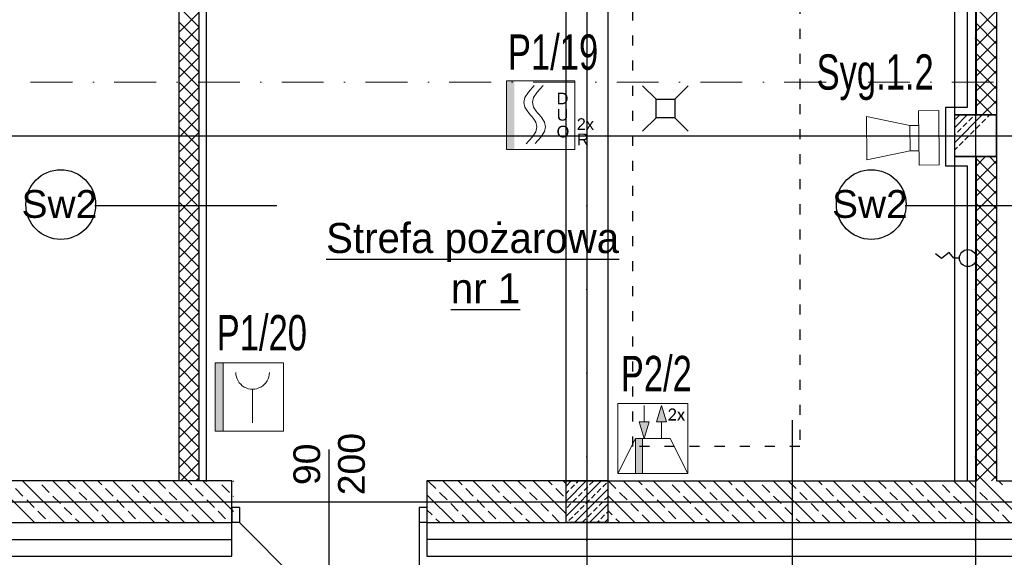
# Model space of a CAD drawing. Header units: millimetres. Extents: x -7023 to 53801, y 9849 to 33561.
# Tile 30 of 256: x 6790 to 7379, y 18363 to 18685. Entities that reach past the tile are written whole.
import ezdxf
from ezdxf.enums import TextEntityAlignment as Align

# ---------------------------------------------------------------- set-up
doc = ezdxf.new("R2010")
doc.units = ezdxf.units.MM
for name, pattern in [('ACAD_ISO03W100', [30, 12, -18]), ('DASHDOT', [1, 0.5, -0.25, 0, -0.25]), ('DASHDOTX2', [2, 1, -0.5, 0, -0.5]), ('DOT', [0.25, 0, -0.25])]:
    doc.linetypes.add(name, pattern=pattern)
doc.layers.get('0').update_dxf_attribs({"lineweight": 9})
doc.layers.add('.IE_podklad', color=252, linetype='Continuous')
for name, color, linetype, lineweight in [('PA_Instalacja pożarowa', 1, 'Continuous', 5), ('PA_Instalacja pożarowa_opis', 7, 'Continuous', 5), ('PROJEKT osie', 251, 'DASHDOTX2', 9)]:
    doc.layers.add(name, color=color, linetype=linetype, lineweight=lineweight)
doc.styles.add('AAT', font='calibri.ttf')
doc.styles.add('MtX_Arial_2', font='txt')
doc.styles.add('Opisowy', font='arial.ttf')
doc.styles.add('q-arch-ARIAL01', font='arial.ttf', dxfattribs={"width": 0.7})
doc.styles.get("Standard").update_dxf_attribs({"font": 'arial.ttf'})
doc.linetypes.add('ZIGZAG', pattern='A,0.00254,-5.08,[131,ltypeshp.shx,S=5.08,R=0,X=-5.08,Y=0],-10.16,[131,ltypeshp.shx,S=5.08,R=180,X=5.08,Y=0],-5.08', length=20.32254)

# ---------------------------------------------------------------- blocks, each defined once
blk = doc.blocks.new('OSIE DOMKU')
at = {"layer": 'PROJEKT osie', "ltscale": 25}
for p, q in [((-32119.52, 6226.99), (-32119.52, 4134.85)), ((-31887.02, 6226.99), (-31887.02, 4134.85)), ((-33194.97, 4878.65), (-29895.99, 4878.65)), ((-33194.97, 4659.65), (-29895.99, 4659.65))]:
    blk.add_line(p, q, dxfattribs=at)
blk = doc.blocks.new('*U72')
at = {"color": 1}
blk.add_wipeout([(-20.5, -20.5), (20.5, -20.5), (20.5, 20.5), (-20.5, 20.5)], dxfattribs=at)
at = {"lineweight": 5}
h = blk.add_hatch(color=1, dxfattribs=at)
h.paths.add_polyline_path([(-15.7, 0), (-15.7, 20.5), (-20.5, 20.5), (-20.5, 0)])
h.paths.add_polyline_path([(-15.7, -20.5), (-15.7, 0), (-20.5, 0), (-20.5, -20.5)])
at = {"color": 1, "linetype": 'Continuous', "lineweight": 5}
for p, q in [((-7.3, 13.76), (-3.78, 17.69)), ((-2.07, 13.86), (1.45, 17.79)), ((-9.41, 10.54), (-7.3, 13.76)), ((-4.18, 10.63), (-2.07, 13.86)), ((-10.11, 7.66), (-9.41, 10.54)), ((-9.41, 4.79), (-10.11, 7.66)), ((-4.89, 7.76), (-4.18, 10.63)), ((-4.18, 4.89), (-4.89, 7.76)), ((-7.84, 2.39), (-9.41, 4.79)), ((-7.3, 1.56), (-7.84, 2.39)), ((-6.18, 0.32), (-7.3, 1.56)), ((-6.18, 0.32), (-5.06, -0.93)), ((-2.61, 2.48), (-4.18, 4.89)), ((-2.07, 1.66), (-2.61, 2.48)), ((-0.95, 0.41), (-2.07, 1.66)), ((-0.95, 0.41), (0.16, -0.84)), ((-5.06, -0.93), (-4.52, -1.75)), ((-4.52, -1.75), (-2.95, -4.16)), ((-2.95, -4.16), (-2.25, -7.03)), ((0.16, -0.84), (0.7, -1.66)), ((0.7, -1.66), (2.27, -4.06)), ((2.27, -4.06), (2.98, -6.94)), ((-2.95, -9.9), (-5.06, -13.13)), ((-2.25, -7.03), (-2.95, -9.9)), ((2.27, -9.81), (0.16, -13.04)), ((2.98, -6.94), (2.27, -9.81)), ((-5.06, -13.13), (-8.58, -17.06)), ((0.16, -13.04), (-3.36, -16.97))]:
    blk.add_line(p, q, dxfattribs=at)
at = {"color": 1, "lineweight": 5}
blk.add_lwpolyline([(-20.5, 20.5), (20.5, 20.5), (20.5, -20.5), (-20.5, -20.5)], close=True, dxfattribs=at)
for s, p in [('D', (9.56, 6.52)), ('U', (9.56, -3.26)), ('2x', (21.62, -8.81)), ('O', (9.56, -13.29)), ('R', (21.74, -17.95))]:
    blk.add_text(s, height=7, dxfattribs=at).set_placement(p)
at = {"color": 1, "flags": 7}
blk.add_attdef('DUO-6046', (13.18, -19.1), '', height=0.7, dxfattribs=at)
blk = doc.blocks.new('ROP-4001M')
blk.add_wipeout([(-21.24, 0), (19.76, 0), (19.76, 41), (-21.24, 41)])
at = {"linetype": 'DOT'}
blk.add_hatch(color=256, dxfattribs=at).paths.add_polyline_path([(-21.24, 41), (-16.43, 41), (-16.43, 0), (-21.24, 0)])
at = {"lineweight": 5}
blk.add_line((1.18, 25.1), (1.18, 5.02), dxfattribs=at)
for points in [[(-21.24, 41), (19.76, 41), (19.76, 0), (-21.24, 0)], [(-21.24, 41), (-16.43, 41), (-16.43, 0), (-21.24, 0)]]:
    blk.add_lwpolyline(points, close=True, dxfattribs=at)
blk.add_arc((1.18, 35.15), 10.04, 180, 0, dxfattribs=at)
blk = doc.blocks.new('SAK-7N')
at = {"ltscale": 7}
for p, q in [((-34.7, -46.99), (-16.7, -47)), ((-31.12, -65.03), (-34.7, -46.99)), ((-16.7, -47), (-20.55, -65.03)), ((-20.55, -65.03), (-31.12, -65.03))]:
    blk.add_line(p, q, dxfattribs=at)
for points in [[(-31.12, -68.69), (-20.55, -68.69), (-20.55, -65.03), (-31.12, -65.03)], [(-37.01, -68.69), (-14.43, -68.69), (-14.43, -77.04), (-37.01, -77.04)]]:
    blk.add_lwpolyline(points, close=True, dxfattribs=at)
blk = doc.blocks.new('EKS-6022')
blk.add_wipeout([(-20.5, 0), (-20.5, 41), (20.5, 41), (20.5, 0)])
at = {"lineweight": 5}
for points in [[(8.06, 30.2), (5.12, 39.91), (2.18, 30.2), (5.12, 30.2)], [(-6, 0), (-6, 20.5), (-10.25, 20.5), (-10.25, 0)]]:
    blk.add_hatch(color=256, dxfattribs=at).paths.add_polyline_path(points)
h = blk.add_hatch(color=256, dxfattribs=at)
h.paths.add_polyline_path([(-5.13, 20.5), (-2.19, 30.2), (-5.13, 30.2)])
h.paths.add_polyline_path([(-5.13, 20.5), (-5.13, 30.2), (-8.07, 30.2)])
for p, q in [((-5.13, 30.2), (-5.13, 39.91)), ((2.18, 30.2), (5.12, 39.91)), ((8.06, 30.2), (5.12, 39.91)), ((-5.13, 30.2), (-8.07, 30.2)), ((-8.07, 30.2), (-5.13, 20.5)), ((-5.13, 30.2), (-2.19, 30.2)), ((-2.19, 30.2), (-5.13, 20.5)), ((5.12, 30.2), (2.18, 30.2)), ((5.12, 20.5), (5.12, 30.2)), ((5.12, 30.2), (8.06, 30.2)), ((-20.5, 0), (-10.25, 20.5)), ((-10.25, 20.5), (10.25, 20.5)), ((-10.25, 20.5), (-10.25, 0)), ((-6, 0), (-6, 20.5)), ((20.5, 0), (10.25, 20.5)), ((20.5, 0), (-20.5, 0))]:
    blk.add_line(p, q, dxfattribs=at)
blk.add_lwpolyline([(-20.5, 41), (20.5, 41), (20.5, 0), (-20.5, 0)], close=True, dxfattribs=at)
at = {"lineweight": 5, "style": 'AAT'}
blk.add_text('2x', height=7.089, dxfattribs=at).set_placement((18.93, 31.03), align=Align.RIGHT)

msp = doc.modelspace()

# ---------------------------------------------------------------- linework, layer by layer
at = {"layer": '.IE_podklad', "ltscale": 25}
for p, q in [((7362.06, 19964.01), (7362.06, 17871.88)), ((6054.1, 18396.68), (9353.09, 18396.68))]:
    msp.add_line(p, q, dxfattribs=at)
at = {"layer": '.IE_podklad'}
for p, q in [((6885.49, 18934.18), (6885.49, 18409.18)), ((7374.56, 18934.18), (7374.56, 18409.18)), ((6897.49, 18909.18), (6897.49, 18409.18)), ((7362.56, 18628.18), (7362.56, 18909.18)), ((7357.08, 18903.68), (7357.08, 18632.68)), ((6902.08, 18408.68), (6902.08, 18844.77)), ((6897.49, 18680.87), (6885.49, 18692.87)), ((7374.56, 18679.76), (7362.56, 18691.76)), ((7362.56, 18678.54), (7374.56, 18690.54)), ((6885.49, 18677.43), (6897.49, 18689.43)), ((6897.49, 18671.89), (6885.49, 18683.89)), ((6885.49, 18668.45), (6897.49, 18680.45)), ((7374.56, 18670.78), (7362.56, 18682.78)), ((7362.56, 18669.56), (7374.56, 18681.56)), ((6897.49, 18662.91), (6885.49, 18674.91)), ((7374.56, 18661.79), (7362.56, 18673.79)), ((7362.56, 18660.58), (7374.56, 18672.58)), ((6885.49, 18659.47), (6897.49, 18671.47)), ((6897.49, 18653.93), (6885.49, 18665.93)), ((6885.49, 18650.49), (6897.49, 18662.49)), ((7374.56, 18652.81), (7362.56, 18664.81)), ((7362.56, 18651.6), (7374.56, 18663.6)), ((6897.49, 18644.95), (6885.49, 18656.95)), ((7374.56, 18643.83), (7362.56, 18655.83)), ((7362.56, 18642.62), (7374.56, 18654.62)), ((6885.49, 18641.51), (6897.49, 18653.51)), ((6897.49, 18635.97), (6885.49, 18647.97)), ((6885.49, 18632.53), (6897.49, 18644.53)), ((7374.56, 18634.85), (7362.56, 18646.85)), ((7362.56, 18633.64), (7374.56, 18645.64)), ((6897.49, 18626.99), (6885.49, 18638.99)), ((7372.25, 18628.18), (7362.56, 18637.87)), ((6885.49, 18623.55), (6897.49, 18635.55)), ((7357.08, 18632.68), (7344.08, 18632.68)), ((7344.08, 18632.68), (7344.08, 18597.68)), ((7366.07, 18628.18), (7374.56, 18636.66)), ((6897.49, 18618.01), (6885.49, 18630.01)), ((6885.49, 18614.57), (6897.49, 18626.57)), ((7349.56, 18620.64), (7357.09, 18628.18)), ((7349.56, 18611.66), (7366.07, 18628.18)), ((7374.56, 18628.18), (7349.56, 18628.18)), ((7349.56, 18628.18), (7374.56, 18628.18)), ((7349.56, 18603.18), (7349.56, 18628.18)), ((7350.08, 18625.65), (7352.33, 18627.9)), ((7357.94, 18624.53), (7360.18, 18626.78)), ((7361.31, 18627.9), (7361.58, 18628.18)), ((7363.27, 18628.18), (7362.56, 18628.89)), ((7365.8, 18623.41), (7368.04, 18625.65)), ((7369.16, 18626.78), (7370.56, 18628.18)), ((7374.56, 18603.18), (7374.56, 18628.18)), ((7374.56, 18628.18), (7374.56, 18603.18)), ((6897.49, 18609.02), (6885.49, 18621.02)), ((7351.2, 18617.8), (7353.45, 18620.04)), ((7354.57, 18621.16), (7356.82, 18623.41)), ((7362.43, 18620.04), (7364.67, 18622.29)), ((6885.49, 18605.59), (6897.49, 18617.59)), ((7349.56, 18616.15), (7350.08, 18616.67)), ((7355.69, 18613.31), (7357.94, 18615.55)), ((7359.06, 18616.67), (7361.31, 18618.92)), ((6897.49, 18600.04), (6885.49, 18612.04)), ((6885.49, 18596.61), (6897.49, 18608.61)), ((7349.56, 18607.17), (7351.2, 18608.82)), ((7352.33, 18609.94), (7354.57, 18612.18)), ((6897.49, 18591.06), (6885.49, 18603.06)), ((7349.56, 18603.18), (7374.56, 18603.18)), ((7374.56, 18603.18), (7349.56, 18603.18)), ((7362.56, 18597.72), (7368.01, 18603.18)), ((7362.56, 18409.18), (7362.56, 18603.18)), ((7374.56, 18589.95), (7362.56, 18601.95)), ((7374.56, 18598.93), (7370.31, 18603.18)), ((6885.49, 18587.63), (6897.49, 18599.63)), ((7344.08, 18597.68), (7357.08, 18597.68)), ((7357.08, 18597.68), (7357.08, 18409.18)), ((7362.56, 18588.74), (7374.56, 18600.74)), ((6897.49, 18582.08), (6885.49, 18594.08)), ((6885.49, 18578.65), (6897.49, 18590.65)), ((7374.56, 18580.97), (7362.56, 18592.97)), ((7362.56, 18579.76), (7374.56, 18591.76)), ((6897.49, 18573.1), (6885.49, 18585.1)), ((7374.56, 18571.99), (7362.56, 18583.99)), ((6885.49, 18569.67), (6897.49, 18581.67)), ((7362.56, 18570.78), (7374.56, 18582.78)), ((6835.09, 18574.05), (6944.08, 18574.05)), ((6897.49, 18564.12), (6885.49, 18576.12)), ((6885.49, 18560.69), (6897.49, 18572.69)), ((7319.93, 18574.05), (7428.92, 18574.05)), ((7374.56, 18563.01), (7362.56, 18575.01)), ((7362.56, 18561.8), (7374.56, 18573.8)), ((6897.49, 18555.14), (6885.49, 18567.14)), ((6885.49, 18551.71), (6897.49, 18563.71)), ((7374.56, 18554.03), (7362.56, 18566.03)), ((7362.56, 18552.82), (7374.56, 18564.82)), ((6897.49, 18546.16), (6885.49, 18558.16)), ((6885.49, 18542.73), (6897.49, 18554.73)), ((7374.56, 18545.05), (7362.56, 18557.05)), ((7362.56, 18543.84), (7374.56, 18555.84)), ((6897.49, 18537.18), (6885.49, 18549.18)), ((6885.49, 18533.75), (6897.49, 18545.75)), ((7374.56, 18536.07), (7362.56, 18548.07)), ((7362.56, 18534.86), (7374.56, 18546.86)), ((6897.49, 18528.2), (6885.49, 18540.2)), ((6885.49, 18524.77), (6897.49, 18536.77)), ((7374.56, 18527.09), (7362.56, 18539.09)), ((7362.56, 18525.88), (7374.56, 18537.88)), ((6897.49, 18519.22), (6885.49, 18531.22)), ((6885.49, 18515.79), (6897.49, 18527.79)), ((7374.56, 18518.11), (7362.56, 18530.11)), ((7362.56, 18516.9), (7374.56, 18528.9)), ((6897.49, 18510.24), (6885.49, 18522.24)), ((7374.56, 18509.13), (7362.56, 18521.13)), ((7362.56, 18507.92), (7374.56, 18519.92)), ((6885.49, 18506.8), (6897.49, 18518.8)), ((6897.49, 18501.26), (6885.49, 18513.26)), ((6885.49, 18497.82), (6897.49, 18509.82)), ((7374.56, 18500.15), (7362.56, 18512.15)), ((7362.56, 18498.94), (7374.56, 18510.94)), ((6897.49, 18492.28), (6885.49, 18504.28)), ((7374.56, 18491.17), (7362.56, 18503.17)), ((7362.56, 18489.96), (7374.56, 18501.96)), ((6885.49, 18488.84), (6897.49, 18500.84)), ((6897.49, 18483.3), (6885.49, 18495.3)), ((6885.49, 18479.86), (6897.49, 18491.86)), ((7374.56, 18482.19), (7362.56, 18494.19)), ((7362.56, 18480.98), (7374.56, 18492.98)), ((6897.49, 18474.32), (6885.49, 18486.32)), ((7374.56, 18473.21), (7362.56, 18485.21)), ((7362.56, 18472), (7374.56, 18484)), ((6885.49, 18470.88), (6897.49, 18482.88)), ((6897.49, 18465.34), (6885.49, 18477.34)), ((6885.49, 18461.9), (6897.49, 18473.9)), ((7374.56, 18464.23), (7362.56, 18476.23)), ((7362.56, 18463.02), (7374.56, 18475.02)), ((6897.49, 18456.36), (6885.49, 18468.36)), ((7374.56, 18455.25), (7362.56, 18467.25)), ((7362.56, 18454.03), (7374.56, 18466.03)), ((6885.49, 18452.92), (6897.49, 18464.92)), ((6897.49, 18447.38), (6885.49, 18459.38)), ((6885.49, 18443.94), (6897.49, 18455.94)), ((7374.56, 18446.27), (7362.56, 18458.27)), ((7362.56, 18445.05), (7374.56, 18457.05)), ((6897.49, 18438.4), (6885.49, 18450.4)), ((7374.56, 18437.29), (7362.56, 18449.29)), ((6885.49, 18434.96), (6897.49, 18446.96)), ((7252.31, 18445.59), (7252.31, 18336.6)), ((7362.56, 18436.07), (7374.56, 18448.07)), ((6897.49, 18429.42), (6885.49, 18441.42)), ((6885.49, 18425.98), (6897.49, 18437.98)), ((7374.56, 18428.31), (7362.56, 18440.31)), ((7362.56, 18427.09), (7374.56, 18439.09)), ((6897.49, 18420.44), (6885.49, 18432.44)), ((7374.56, 18419.33), (7362.56, 18431.33)), ((6885.49, 18417), (6897.49, 18429)), ((6975.43, 18299.44), (6975.43, 18427.85)), ((7362.56, 18418.11), (7374.56, 18430.11)), ((6897.49, 18411.46), (6885.49, 18423.46)), ((6886.65, 18409.18), (6897.49, 18420.02)), ((7374.56, 18410.35), (7362.56, 18422.35)), ((7362.6, 18409.18), (7374.56, 18421.13)), ((6890.79, 18409.18), (6885.49, 18414.48)), ((7366.75, 18409.18), (7362.56, 18413.37)), ((6917.06, 18409.18), (6396.06, 18409.18)), ((6799.05, 18384.18), (6774.05, 18409.18)), ((6817.01, 18384.18), (6792.01, 18409.18)), ((6801.16, 18409.01), (6800.99, 18409.18)), ((6834.97, 18384.18), (6809.97, 18409.18)), ((6823.61, 18404.52), (6819.12, 18409.01)), ((6852.93, 18384.18), (6827.93, 18409.18)), ((6839.33, 18406.76), (6836.91, 18409.18)), ((6870.89, 18384.18), (6845.89, 18409.18)), ((6855.04, 18409.01), (6854.87, 18409.18)), ((6888.85, 18384.18), (6863.85, 18409.18)), ((6877.49, 18404.52), (6873, 18409.01)), ((6906.81, 18384.18), (6881.81, 18409.18)), ((6893.21, 18406.76), (6890.79, 18409.18)), ((6895.63, 18409.18), (6897.49, 18411.04)), ((6918.06, 18390.89), (6899.77, 18409.18)), ((6908.93, 18409.01), (6908.75, 18409.18)), ((6917.06, 18384.18), (6917.06, 18409.18)), ((6918.06, 18408.85), (6917.73, 18409.18)), ((7117.06, 18409.18), (7033.81, 18409.18)), ((7033.81, 18409.18), (7033.81, 18384.18)), ((7039.14, 18404.52), (7034.65, 18409.01)), ((7068.46, 18384.18), (7043.46, 18409.18)), ((7054.85, 18406.76), (7052.44, 18409.18)), ((7086.42, 18384.18), (7061.42, 18409.18)), ((7070.57, 18409.01), (7070.4, 18409.18)), ((7104.38, 18384.18), (7079.38, 18409.18)), ((7093.02, 18404.52), (7088.53, 18409.01)), ((7117.06, 18389.46), (7097.34, 18409.18)), ((7108.74, 18406.76), (7106.32, 18409.18)), ((7117.06, 18407.42), (7115.3, 18409.18)), ((7117.06, 18406.1), (7120.13, 18409.18)), ((7117.06, 18397.12), (7129.11, 18409.18)), ((7117.06, 18388.14), (7138.09, 18409.18)), ((7117.06, 18384.18), (7117.06, 18409.18)), ((7117.06, 18409.18), (7142.06, 18409.18)), ((7123.33, 18407.88), (7124.62, 18409.18)), ((7131.19, 18406.76), (7133.43, 18409.01)), ((7139.04, 18405.64), (7141.29, 18407.88)), ((7142.06, 18409.18), (7142.06, 18384.18)), ((7142.06, 18409.18), (7362.56, 18409.18)), ((7146.9, 18404.52), (7142.41, 18409.01)), ((7176.22, 18384.18), (7151.22, 18409.18)), ((7162.62, 18406.76), (7160.2, 18409.18)), ((7194.18, 18384.18), (7169.18, 18409.18)), ((7178.33, 18409.01), (7178.16, 18409.18)), ((7212.14, 18384.18), (7187.14, 18409.18)), ((7200.78, 18404.52), (7196.29, 18409.01)), ((7230.1, 18384.18), (7205.1, 18409.18)), ((7216.5, 18406.76), (7214.08, 18409.18)), ((7248.06, 18384.18), (7223.06, 18409.18)), ((7232.21, 18409.01), (7232.04, 18409.18)), ((7266.02, 18384.18), (7241.02, 18409.18)), ((7254.67, 18404.52), (7250.17, 18409.01)), ((7283.98, 18384.18), (7258.98, 18409.18)), ((7270.38, 18406.76), (7267.96, 18409.18)), ((7301.95, 18384.18), (7276.95, 18409.18)), ((7286.1, 18409.01), (7285.93, 18409.18)), ((7319.91, 18384.18), (7294.91, 18409.18)), ((7308.55, 18404.52), (7304.06, 18409.01)), ((7337.87, 18384.18), (7312.87, 18409.18)), ((7324.26, 18406.76), (7321.85, 18409.18)), ((7355.83, 18384.18), (7330.83, 18409.18)), ((7339.98, 18409.01), (7339.81, 18409.18)), ((7373.79, 18384.18), (7348.79, 18409.18)), ((7362.43, 18404.52), (7357.94, 18409.01)), ((7391.75, 18384.18), (7366.75, 18409.18)), ((7371.58, 18409.18), (7374.56, 18412.15)), ((7374.56, 18409.18), (7783.06, 18409.18)), ((7378.14, 18406.76), (7375.73, 18409.18)), ((6792.18, 18400.03), (6787.69, 18404.52)), ((6807.9, 18402.27), (6803.41, 18406.76)), ((6830.35, 18397.78), (6825.86, 18402.27)), ((6846.06, 18400.03), (6841.57, 18404.52)), ((6861.78, 18402.27), (6857.29, 18406.76)), ((6884.23, 18397.78), (6879.74, 18402.27)), ((6899.94, 18400.03), (6895.45, 18404.52)), ((6915.66, 18402.27), (6911.17, 18406.76)), ((7045.87, 18397.78), (7041.38, 18402.27)), ((7061.59, 18400.03), (7057.1, 18404.52)), ((7077.31, 18402.27), (7072.81, 18406.76)), ((7099.76, 18397.78), (7095.27, 18402.27)), ((7115.47, 18400.03), (7110.98, 18404.52)), ((7117.06, 18401.61), (7118.84, 18403.39)), ((7119.96, 18404.52), (7122.21, 18406.76)), ((7122.07, 18384.18), (7142.06, 18404.16)), ((7124.45, 18400.03), (7126.7, 18402.27)), ((7127.82, 18403.39), (7130.06, 18405.64)), ((7132.31, 18398.9), (7134.55, 18401.15)), ((7135.68, 18402.27), (7137.92, 18404.52)), ((7153.64, 18397.78), (7149.15, 18402.27)), ((7169.35, 18400.03), (7164.86, 18404.52)), ((7185.07, 18402.27), (7180.58, 18406.76)), ((7207.52, 18397.78), (7203.03, 18402.27)), ((7223.23, 18400.03), (7218.74, 18404.52)), ((7238.95, 18402.27), (7234.46, 18406.76)), ((7261.4, 18397.78), (7256.91, 18402.27)), ((7277.12, 18400.03), (7272.63, 18404.52)), ((7292.83, 18402.27), (7288.34, 18406.76)), ((7315.28, 18397.78), (7310.79, 18402.27)), ((7331, 18400.03), (7326.51, 18404.52)), ((7346.71, 18402.27), (7342.22, 18406.76)), ((7369.16, 18397.78), (7364.67, 18402.27)), ((6798.92, 18393.29), (6794.43, 18397.78)), ((6814.63, 18395.54), (6810.14, 18400.03)), ((6837.08, 18391.04), (6832.59, 18395.54)), ((6852.8, 18393.29), (6848.31, 18397.78)), ((6868.51, 18395.54), (6864.02, 18400.03)), ((6890.96, 18391.04), (6886.47, 18395.54)), ((6906.68, 18393.29), (6902.19, 18397.78)), ((6918.06, 18399.87), (6917.91, 18400.03)), ((7050.5, 18384.18), (7033.81, 18400.86)), ((7052.61, 18391.04), (7048.12, 18395.54)), ((7068.32, 18393.29), (7063.83, 18397.78)), ((7084.04, 18395.54), (7079.55, 18400.03)), ((7106.49, 18391.04), (7102, 18395.54)), ((7117.72, 18393.29), (7119.96, 18395.54)), ((7121.08, 18396.66), (7123.33, 18398.9)), ((7128.94, 18395.54), (7131.19, 18397.78)), ((7136.8, 18394.41), (7139.04, 18396.66)), ((7140.17, 18397.78), (7142.06, 18399.67)), ((7158.26, 18384.18), (7142.06, 18400.38)), ((7160.37, 18391.04), (7155.88, 18395.54)), ((7176.09, 18393.29), (7171.6, 18397.78)), ((7191.8, 18395.54), (7187.31, 18400.03)), ((7214.25, 18391.04), (7209.76, 18395.54)), ((7229.97, 18393.29), (7225.48, 18397.78)), ((7245.68, 18395.54), (7241.19, 18400.03)), ((7268.14, 18391.04), (7263.65, 18395.54)), ((7283.85, 18393.29), (7279.36, 18397.78)), ((7299.57, 18395.54), (7295.08, 18400.03)), ((7322.02, 18391.04), (7317.53, 18395.54)), ((7337.73, 18393.29), (7333.24, 18397.78)), ((7353.45, 18395.54), (7348.96, 18400.03)), ((7375.9, 18391.04), (7371.41, 18395.54)), ((6805.65, 18386.55), (6801.16, 18391.04)), ((6821.37, 18388.8), (6816.88, 18393.29)), ((6859.53, 18386.55), (6855.04, 18391.04)), ((6875.25, 18388.8), (6870.76, 18393.29)), ((6913.42, 18386.55), (6908.93, 18391.04)), ((6921.63, 18393.33), (6917.06, 18393.33)), ((6917.06, 18393.33), (6917.06, 18384.18)), ((6921.63, 18393.33), (6921.63, 18384.18)), ((7033.81, 18393.33), (7029.23, 18393.33)), ((7029.23, 18393.33), (7029.23, 18384.18)), ((7033.81, 18393.33), (7033.81, 18384.18)), ((7036.89, 18388.8), (7033.81, 18391.88)), ((7075.06, 18386.55), (7070.57, 18391.04)), ((7090.78, 18388.8), (7086.29, 18393.29)), ((7122.21, 18388.8), (7124.45, 18391.04)), ((7125.57, 18392.17), (7127.82, 18394.41)), ((7130.06, 18387.68), (7132.31, 18389.92)), ((7131.05, 18384.18), (7142.06, 18395.18)), ((7133.43, 18391.04), (7135.68, 18393.29)), ((7141.29, 18389.92), (7142.06, 18390.69)), ((7144.66, 18388.8), (7142.06, 18391.4)), ((7182.82, 18386.55), (7178.33, 18391.04)), ((7198.54, 18388.8), (7194.05, 18393.29)), ((7236.7, 18386.55), (7232.21, 18391.04)), ((7252.42, 18388.8), (7247.93, 18393.29)), ((7290.59, 18386.55), (7286.1, 18391.04)), ((7306.3, 18388.8), (7301.81, 18393.29)), ((7344.47, 18386.55), (7339.98, 18391.04)), ((7360.18, 18388.8), (7355.69, 18393.29)), ((6371.06, 18384.18), (6917.06, 18384.18)), ((6808.03, 18384.18), (6807.9, 18384.31)), ((6825.99, 18384.18), (6823.61, 18386.55)), ((6843.82, 18384.31), (6839.33, 18388.8)), ((6861.91, 18384.18), (6861.78, 18384.31)), ((6879.87, 18384.18), (6877.49, 18386.55)), ((6897.7, 18384.31), (6893.21, 18388.8)), ((6915.79, 18384.18), (6915.66, 18384.31)), ((6921.63, 18384.18), (6917.06, 18384.18)), ((6917.06, 18364.18), (6917.06, 18384.18)), ((6921.63, 18384.18), (7029.23, 18276.58)), ((7033.81, 18384.18), (7029.23, 18384.18)), ((7029.23, 18384.18), (7029.23, 18276.58)), ((7033.81, 18384.18), (7808.06, 18384.18)), ((7033.81, 18384.18), (7033.81, 18364.18)), ((7041.52, 18384.18), (7039.14, 18386.55)), ((7059.34, 18384.31), (7054.85, 18388.8)), ((7077.44, 18384.18), (7077.31, 18384.31)), ((7095.4, 18384.18), (7093.02, 18386.55)), ((7113.23, 18384.31), (7108.74, 18388.8)), ((7142.06, 18384.18), (7117.06, 18384.18)), ((7117.58, 18384.18), (7117.72, 18384.31)), ((7118.84, 18385.43), (7121.08, 18387.68)), ((7126.7, 18384.31), (7128.94, 18386.55)), ((7135.54, 18384.18), (7136.8, 18385.43)), ((7137.92, 18386.55), (7140.17, 18388.8)), ((7140.03, 18384.18), (7142.06, 18386.2)), ((7149.28, 18384.18), (7146.9, 18386.55)), ((7167.11, 18384.31), (7162.62, 18388.8)), ((7185.2, 18384.18), (7185.07, 18384.31)), ((7203.16, 18384.18), (7200.78, 18386.55)), ((7220.99, 18384.31), (7216.5, 18388.8)), ((7239.08, 18384.18), (7238.95, 18384.31)), ((7257.04, 18384.18), (7254.67, 18386.55)), ((7274.87, 18384.31), (7270.38, 18388.8)), ((7292.96, 18384.18), (7292.83, 18384.31)), ((7310.93, 18384.18), (7308.55, 18386.55)), ((7328.75, 18384.31), (7324.26, 18388.8)), ((7346.85, 18384.18), (7346.71, 18384.31)), ((7364.81, 18384.18), (7362.43, 18386.55)), ((7382.63, 18384.31), (7378.14, 18388.8)), ((6351.06, 18364.18), (6917.06, 18364.18)), ((7033.81, 18364.18), (7808.06, 18364.18))]:
    msp.add_line(p, q, dxfattribs=at)
at = {"layer": '.IE_podklad', "ltscale": 0.5}
for p, q in [((7142.06, 18934.18), (7142.06, 18409.18)), ((7349.56, 18409.18), (7349.56, 18934.18)), ((7374.56, 18934.18), (7374.56, 18409.18)), ((7142.06, 18409.18), (7117.06, 18409.18))]:
    msp.add_line(p, q, dxfattribs=at)
at = {"layer": '.IE_podklad', "linetype": 'ACAD_ISO03W100', "ltscale": 0.5}
msp.add_line((7256.98, 18829.66), (7256.98, 18429.66), dxfattribs=at)
at = {"layer": '.IE_podklad', "linetype": 'ZIGZAG'}
for p, q in [((6361.06, 18374.18), (6917.06, 18374.18)), ((7808.06, 18374.18), (7033.81, 18374.18))]:
    msp.add_line(p, q, dxfattribs=at)
at = {"layer": '.IE_podklad'}
for points in [[(7162.89, 18645.58), (7170.89, 18637.58)], [(7190.09, 18645.58), (7182.09, 18637.58)], [(7162.89, 18618.38), (7170.89, 18626.38)], [(7190.09, 18618.38), (7182.09, 18626.38)], [(7352.41, 18542.47), (7349.03, 18542.47), (7346.19, 18545.9), (7341.72, 18542.21), (7338.06, 18545)]]:
    msp.add_lwpolyline(points, dxfattribs=at)
msp.add_lwpolyline([(7170.89, 18626.38), (7170.89, 18637.58), (7182.09, 18637.58), (7182.09, 18626.38)], close=True, dxfattribs=at)
for centre, radius in [((6814.8, 18574.52), 20.85), ((7299.65, 18574.52), 20.85), ((7357.48, 18542.47), 5.07)]:
    msp.add_circle(centre, radius, dxfattribs=at)

# ---------------------------------------------------------------- block references
msp.add_blockref('OSIE DOMKU', (39249.07, 13737.03), dxfattribs=at)
at = {"layer": 'PA_Instalacja pożarowa', "color": 1, "lineweight": 30, "xscale": 1.440000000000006, "yscale": 1.440000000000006, "zscale": 1.440000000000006, "rotation": 90.3628497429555}
msp.add_blockref('SAK-7N', (7228.98, 18650.81), dxfattribs=at)

# ---------------------------------------------------------------- texts
at = {"layer": '.IE_podklad', "linetype": 'Continuous', "style": 'Opisowy'}
for p in [(6791.39, 18566.56), (7276.23, 18566.56)]:
    msp.add_text('Sw2', height=16.64, dxfattribs=at).set_placement(p)
at = {"layer": '.IE_podklad', "linetype": 'Continuous'}
for s, height, rotation, style, p in [('%%UStrefa pożarowa', 18, 360, 'MtX_Arial_2', (6973.55, 18545.52)), ('%%Unr 1', 18, 360, 'MtX_Arial_2', (7048.14, 18515.41)), ('200', 16, 90, 'Opisowy', (6996.7, 18400.56)), ('90', 16, 90, 'Opisowy', (6969.96, 18406.64))]:
    msp.add_text(s, height=height, rotation=rotation, dxfattribs=dict(at, style=style)).set_placement(p)
at = {"layer": 'PA_Instalacja pożarowa_opis', "style": 'q-arch-ARIAL01', "width": 0.7}
msp.add_text('Syg.1.2', height=21.14, dxfattribs=at).set_placement((7266.93, 18643.27, 0))

# ---------------------------------------------------------------- next in the draw order: block references
at = {"layer": 'PA_Instalacja pożarowa', "rotation": 360}
msp.add_blockref('*U72', (7101.87, 18627.98), dxfattribs=at)
at = {"layer": 'PA_Instalacja pożarowa', "lineweight": 30, "xscale": 1.000915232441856, "yscale": 1.000915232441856, "zscale": 1.000915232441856, "rotation": 360}
msp.add_blockref('ROP-4001M', (6928.37, 18438.86), dxfattribs=at)
at = {"layer": 'PA_Instalacja pożarowa', "xscale": 1.018368, "yscale": 1.018368, "zscale": 1.018368}
msp.add_blockref('EKS-6022', (7169.02, 18413.68), dxfattribs=at)

# ---------------------------------------------------------------- next in the draw order: linework, layer by layer
at = {"layer": '.IE_podklad', "ltscale": 25}
for p, q in [((7129.56, 19964.01), (7129.56, 17871.88)), ((6054.1, 18615.68), (9353.09, 18615.68))]:
    msp.add_line(p, q, dxfattribs=at)
at = {"layer": '.IE_podklad', "ltscale": 0.5}
msp.add_line((7117.06, 18409.18), (7117.06, 18934.18), dxfattribs=at)
at = {"layer": '.IE_podklad', "linetype": 'ACAD_ISO03W100', "ltscale": 0.5}
for p, q in [((7156.98, 18429.66), (7156.98, 18829.66)), ((7256.98, 18429.66), (7156.98, 18429.66))]:
    msp.add_line(p, q, dxfattribs=at)
at = {"layer": '.IE_podklad', "linetype": 'DASHDOT', "lineweight": 13, "ltscale": 50}
msp.add_lwpolyline([(7873.83, 18647.81), (6642.99, 18647.81)], dxfattribs=at)

# ---------------------------------------------------------------- next in the draw order: texts
at = {"layer": 'PA_Instalacja pożarowa_opis', "style": 'q-arch-ARIAL01', "width": 0.7}
for s, p in [('P1/19', (7082.3, 18655.19, 0)), ('P1/20', (6908.07, 18487.28, 0)), ('P2/2', (7149.82, 18462.82, 0))]:
    msp.add_text(s, height=21.14, dxfattribs=at).set_placement(p)

doc.saveas('drawing.dxf')
